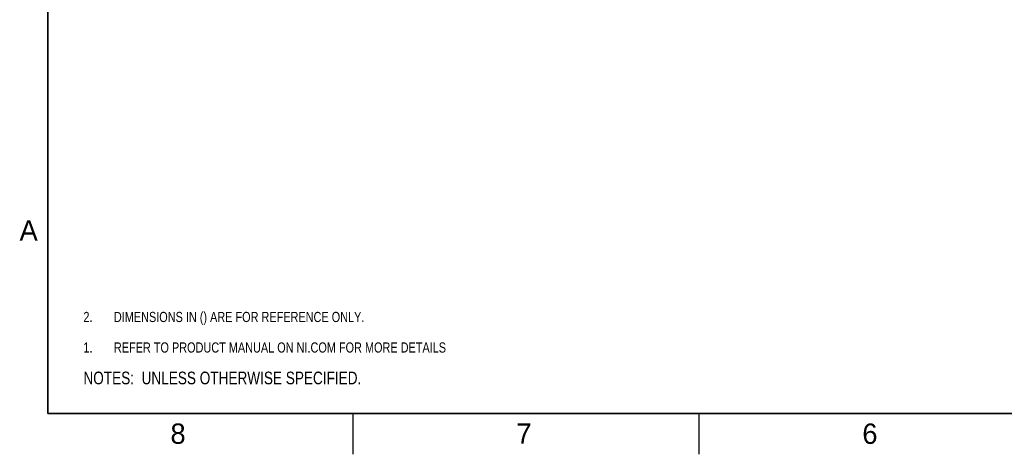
# Model space of a CAD drawing. Header units: inches. Extents: x 0 to 34, y 0 to 22.
# Tile 1 of 52: x 0.2 to 12.2, y 0 to 5.3. Entities that reach past the tile are written whole.
import ezdxf

# ---------------------------------------------------------------- set-up
doc = ezdxf.new("R2010")
doc.units = ezdxf.units.IN
doc.header["$LTSCALE"] = 1.87
doc.header["$MEASUREMENT"] = 0
doc.layers.get('0').update_dxf_attribs({"linetype": 'CONTINUOUS'})
doc.layers.add('DETAIL', color=7, linetype='CONTINUOUS')
doc.styles.get("Standard").update_dxf_attribs({"font": 'txt', "width": 0.8})
doc.styles.add('TEXTSTYLE_2', font='txt')

# ---------------------------------------------------------------- blocks, each defined once
blk = doc.blocks.new('CUSTOM_NOTE_BL0', base_point=(3.625, 1.312))
at = {"color": 2, "linetype": 'CONTINUOUS', "width": 0.8}
for s, p in [('1.', (0.938, 1.25)), ('REFER TO PRODUCT MANUAL ON NI.COM FOR MORE DETAILS', (1.312, 1.25))]:
    blk.add_text(s, height=0.125, dxfattribs=at).set_placement(p)
blk = doc.blocks.new('NOTES_HEADER_BL2', base_point=(3.1215, 0.9375))
at = {"layer": 'DETAIL', "color": 2, "linetype": 'CONTINUOUS', "width": 0.8}
blk.add_text('NOTES:  UNLESS OTHERWISE SPECIFIED.', height=0.156, dxfattribs=at).set_placement((0.9375, 0.8595))
blk = doc.blocks.new('DIMS_REF_BL3', base_point=(3.125, 1.687))
at = {"layer": 'DETAIL', "color": 2, "linetype": 'CONTINUOUS', "width": 0.8}
for s, p in [('2.', (0.938, 1.625)), ('DIMENSIONS IN () ARE FOR REFERENCE ONLY.', (1.312, 1.625))]:
    blk.add_text(s, height=0.125, dxfattribs=at).set_placement(p)

msp = doc.modelspace()

# ---------------------------------------------------------------- linework, layer by layer
at = {"color": 2, "linetype": 'CONTINUOUS'}
for p, q in [((4.25, 0), (4.25, 0.5)), ((8.5, 0), (8.5, 0.5))]:
    msp.add_line(p, q, dxfattribs=at)
at = {"color": 7, "linetype": 'CONTINUOUS', "const_width": 0.02}
for points in [[(0.5, 21.5), (0.5, 0.5)], [(0.5, 0.5), (33.5, 0.5)]]:
    msp.add_lwpolyline(points, dxfattribs=at)

# ---------------------------------------------------------------- block references
at = {"color": 2, "linetype": 'CONTINUOUS'}
msp.add_blockref('CUSTOM_NOTE_BL0', (3.625, 1.312), dxfattribs=at)
at = {"layer": 'DETAIL', "color": 2, "linetype": 'CONTINUOUS'}
for name, p in [('DIMS_REF_BL3', (3.125, 1.687)), ('NOTES_HEADER_BL2', (3.122, 0.938))]:
    msp.add_blockref(name, p, dxfattribs=at)

# ---------------------------------------------------------------- texts
at = {"color": 2, "linetype": 'CONTINUOUS', "char_height": 0.25, "width": 0.25, "attachment_point": 1, "line_spacing_factor": 0.9, "style": 'TEXTSTYLE_2'}
for s, insert in [('A', (0.154, 2.876)), ('8', (2.007, 0.379)), ('7', (6.255, 0.379)), ('6', (10.503, 0.378))]:
    msp.add_mtext(s, dxfattribs=dict(at, insert=insert))

doc.saveas('drawing.dxf')
